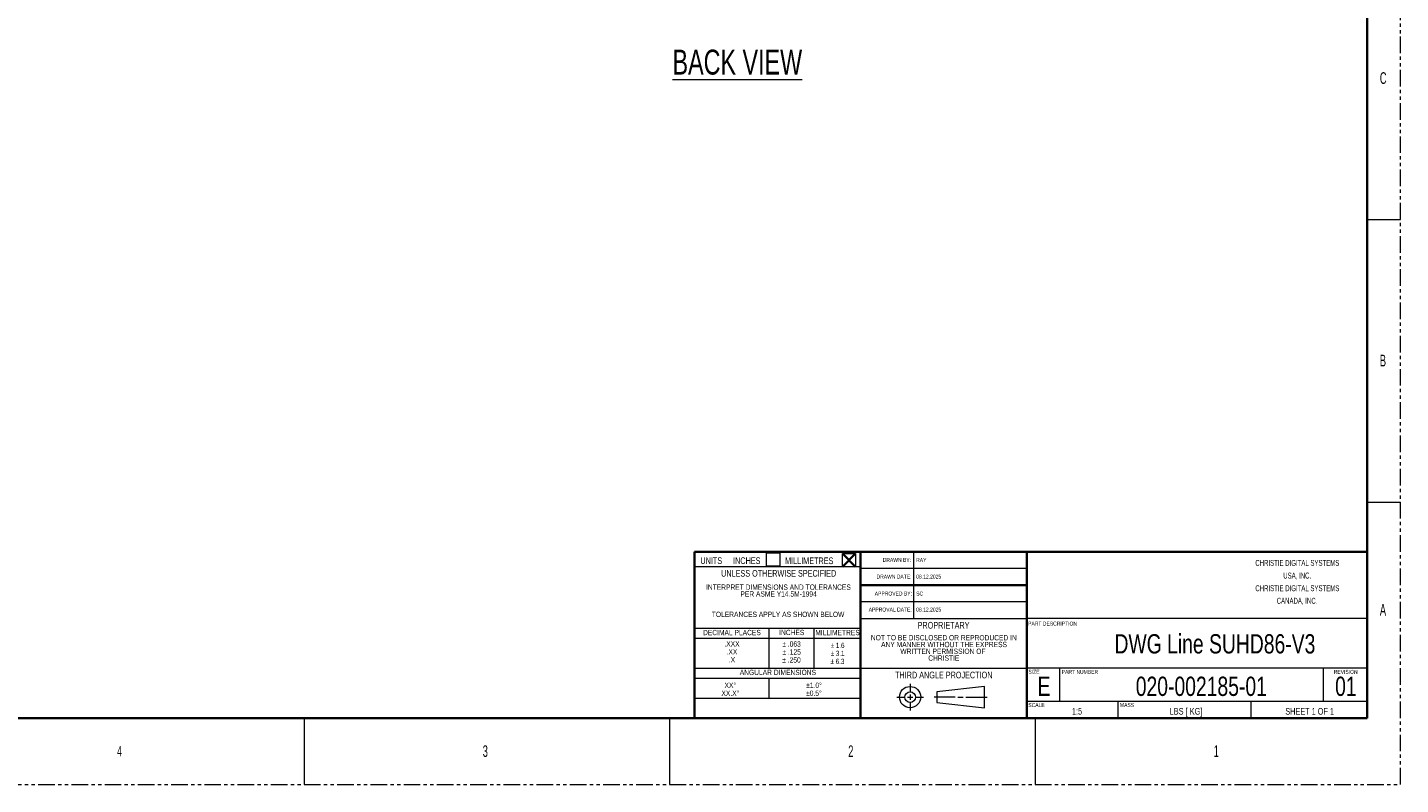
# Model space of a CAD drawing. Header units: millimetres. Extents: x 0 to 1118, y 0 to 864.
# Tile 60 of 256: x 593 to 1118, y 0 to 289. Entities that reach past the tile are written whole.
import ezdxf

# ---------------------------------------------------------------- set-up
doc = ezdxf.new("R2010")
doc.units = ezdxf.units.MM
doc.linetypes.add('PHANTOM', pattern=[12.7, 6.35, -1.27, 1.27, -1.27, 1.27, -1.27])
doc.styles.add('SLDTEXTSTYLE0', font='TXT', dxfattribs={"width": 0.7})
doc.styles.add('SLDTEXTSTYLE3', font='TXT', dxfattribs={"width": 0.6})
doc.styles.add('SLDTEXTSTYLE4', font='TXT', dxfattribs={"width": 0.605})
doc.styles.add('SLDTEXTSTYLE5', font='TXT', dxfattribs={"width": 0.75})
doc.styles.add('SLDTEXTSTYLE6', font='TXT', dxfattribs={"width": 0.694444})
doc.styles.add('SLDTEXTSTYLE7', font='TXT', dxfattribs={"width": 0.6875})

# ---------------------------------------------------------------- blocks, each defined once
blk = doc.blocks.new('SW_NOTE_0_2')
at = {"color": 0, "linetype": 'Continuous', "lineweight": 0, "char_height": 2.286, "attachment_point": 2, "style": 'SLDTEXTSTYLE4'}
for s, insert in [('CHRISTIE DIGITAL SYSTEMS', (21.65, 2.95)), ('USA, INC.', (21.61, -1.88)), ('CHRISTIE DIGITAL SYSTEMS', (21.65, -6.71)), ('CANADA, INC.', (21.54, -11.53))]:
    blk.add_mtext(s, dxfattribs=dict(at, insert=insert))
blk = doc.blocks.new('SW_NOTE_0_3')
at = {"color": 0, "linetype": 'Continuous', "lineweight": 0, "char_height": 2.032, "attachment_point": 2, "style": 'SLDTEXTSTYLE5'}
for s, insert in [('NOT TO BE DISCLOSED OR REPRODUCED IN', (26.92, 2.62)), ('ANY MANNER WITHOUT THE EXPRESS', (27.01, 0.02)), ('WRITTEN PERMISSION OF', (26.57, -2.57)), ('CHRISTIE', (26.91, -5.17))]:
    blk.add_mtext(s, dxfattribs=dict(at, insert=insert))
blk = doc.blocks.new('SW_NOTE_0_4')
at = {"color": 0, "linetype": 'Continuous', "lineweight": 0, "char_height": 2.032, "attachment_point": 2, "style": 'SLDTEXTSTYLE5'}
for s, insert in [('.XXX', (3.14, 2.62)), ('.XX', (3.14, -0.43)), ('.X', (3.13, -3.48))]:
    blk.add_mtext(s, dxfattribs=dict(at, insert=insert))
blk = doc.blocks.new('SW_NOTE_0_5')
at = {"color": 0, "linetype": 'Continuous', "lineweight": 0, "char_height": 2.032, "attachment_point": 2, "style": 'SLDTEXTSTYLE5'}
for s, insert in [('± .063', (3.78, 2.62)), ('± .250', (3.77, -3.48)), ('± .125', (3.81, -0.43))]:
    blk.add_mtext(s, dxfattribs=dict(at, insert=insert))
blk = doc.blocks.new('SW_NOTE_0_6')
at = {"color": 0, "linetype": 'Continuous', "lineweight": 0, "char_height": 2.032, "attachment_point": 2, "style": 'SLDTEXTSTYLE0'}
for s, insert in [('± 1.6', (3.02, 2.62)), ('± 6.3', (2.98, -3.48)), ('± 3.1', (3.01, -0.43))]:
    blk.add_mtext(s, dxfattribs=dict(at, insert=insert))
blk = doc.blocks.new('SW_NOTE_0_7')
at = {"color": 0, "linetype": 'Continuous', "lineweight": 0, "char_height": 2.032, "attachment_point": 2, "style": 'SLDTEXTSTYLE5'}
for s, insert in [('XX°', (2.38, 2.62)), ('XX.X°', (2.41, -0.43))]:
    blk.add_mtext(s, dxfattribs=dict(at, insert=insert))
blk = doc.blocks.new('SW_NOTE_0_8')
at = {"color": 0, "linetype": 'Continuous', "lineweight": 0, "char_height": 2.032, "attachment_point": 2, "style": 'SLDTEXTSTYLE5'}
for s, insert in [('±1.0°', (3.18, 2.62)), ('±0.5°', (3.14, -0.43))]:
    blk.add_mtext(s, dxfattribs=dict(at, insert=insert))
blk = doc.blocks.new('SW_NOTE_0_9')
at = {"color": 0, "linetype": 'Continuous', "lineweight": 0, "char_height": 2.032, "attachment_point": 2, "style": 'SLDTEXTSTYLE5'}
for s, insert in [('INTERPRET DIMENSIONS AND TOLERANCES', (26.42, 2.62)), ('PER ASME Y14.5M-1994', (26.48, 0.02)), ('TOLERANCES APPLY AS SHOWN BELOW', (26.29, -7.77))]:
    blk.add_mtext(s, dxfattribs=dict(at, insert=insert))

msp = doc.modelspace()

# ---------------------------------------------------------------- linework, layer by layer
at = {"color": 7, "linetype": 'PHANTOM', "lineweight": 18}
for p, q in [((1117.6, 0), (1117.6, 863.6)), ((0, 0), (1117.6, 0))]:
    msp.add_line(p, q, dxfattribs=at)
at = {"color": 7, "linetype": 'Continuous', "lineweight": 35}
for p, q in [((1104.9, 838.2), (1104.9, 25.4)), ((911.225, 88.9), (847.725, 88.9)), ((847.725, 25.4), (847.725, 88.9)), ((904.2573, 88.265), (909.3373, 83.185)), ((909.3373, 88.265), (904.2573, 83.185)), ((974.725, 88.9), (911.225, 88.9)), ((911.225, 25.4), (911.225, 88.9)), ((1104.9, 88.9), (974.725, 88.9)), ((974.725, 25.4), (974.725, 88.9)), ((911.225, 76.2), (974.725, 76.2)), ((12.7, 25.4), (1104.9, 25.4))]:
    msp.add_line(p, q, dxfattribs=at)
at = {"color": 7, "linetype": 'Continuous', "lineweight": 18}
for p, q in [((1104.9, 215.9), (1117.6, 215.9)), ((1104.9, 107.95), (1117.6, 107.95)), ((847.725, 25.4), (847.725, 88.9)), ((875.2135, 88.4857), (880.2935, 88.4857)), ((875.2135, 83.4057), (875.2135, 88.4857)), ((880.2935, 88.4857), (880.2935, 83.4057)), ((904.2573, 88.265), (909.3373, 88.265)), ((904.2573, 83.185), (904.2573, 88.265)), ((909.3373, 88.265), (909.3373, 83.185)), ((911.225, 25.4), (911.225, 88.9)), ((931.545, 63.5), (931.545, 88.9)), ((974.725, 25.4), (974.725, 88.9)), ((1104.9, 25.4), (1104.9, 88.9)), ((911.225, 83.185), (847.725, 83.185)), ((880.2935, 83.4057), (875.2135, 83.4057)), ((909.3373, 83.185), (904.2573, 83.185)), ((974.725, 82.55), (911.225, 82.55)), ((974.725, 76.2), (911.225, 76.2)), ((974.725, 69.85), (911.225, 69.85)), ((974.725, 69.85), (911.225, 69.85)), ((911.225, 63.5), (974.725, 63.5)), ((1104.9, 63.5), (974.725, 63.5)), ((847.725, 59.69), (911.225, 59.69)), ((876.3, 44.45), (876.3, 59.69)), ((893.445, 44.45), (893.445, 59.69)), ((847.725, 55.88), (911.225, 55.88)), ((847.725, 44.45), (911.225, 44.45)), ((911.225, 44.45), (974.725, 44.45)), ((1104.9, 44.45), (974.725, 44.45)), ((987.425, 31.75), (987.425, 44.45)), ((1088.2, 31.75), (1088.2, 44.45)), ((847.725, 40.64), (911.225, 40.64)), ((876.3, 33.02), (876.3, 40.64)), ((930.1603, 38.481), (930.1603, 35.433)), ((958.6083, 37.465), (940.3203, 35.433)), ((958.6083, 29.337), (958.6083, 37.465)), ((847.725, 33.02), (911.225, 33.02)), ((925.0803, 33.401), (928.1283, 33.401)), ((929.1443, 33.401), (931.1763, 33.401)), ((930.1603, 34.417), (930.1603, 32.385)), ((932.1923, 33.401), (935.2403, 33.401)), ((947.4323, 33.401), (939.3043, 33.401)), ((940.3203, 35.433), (940.3203, 31.369)), ((948.4483, 33.401), (950.4803, 33.401)), ((951.4963, 33.401), (959.6243, 33.401)), ((1104.9, 31.75), (974.725, 31.75)), ((1009.65, 25.4), (1009.65, 31.75)), ((1060.45, 25.4), (1060.45, 31.75)), ((930.1603, 31.369), (930.1603, 28.321)), ((940.3203, 31.369), (958.6083, 29.337)), ((698.5, 25.4), (698.5, 0)), ((784.225, 25.4), (847.725, 25.4)), ((838.2, 25.4), (838.2, 0)), ((911.225, 25.4), (847.725, 25.4)), ((974.725, 25.4), (911.225, 25.4)), ((1104.9, 25.4), (974.725, 25.4)), ((977.9, 25.4), (977.9, 0))]:
    msp.add_line(p, q, dxfattribs=at)
for radius in [4.064, 2.032]:
    msp.add_circle((930.1603, 33.401), radius, dxfattribs=at)

# ---------------------------------------------------------------- block references
at = {"color": 7, "linetype": 'Continuous', "lineweight": 0}
for name, p in [('SW_NOTE_0_2', (1056.4945, 82.8691)), ('SW_NOTE_0_9', (853.3965, 73.8118)), ('SW_NOTE_0_4', (858.9323, 52.1485)), ('SW_NOTE_0_5', (881.0539, 52.1002)), ('SW_NOTE_0_6', (899.4208, 51.5554)), ('SW_NOTE_0_3', (916.1144, 54.5001)), ('SW_NOTE_0_7', (859.0402, 36.3332)), ('SW_NOTE_0_8', (890.2319, 36.3365))]:
    msp.add_blockref(name, p, dxfattribs=at)

# ---------------------------------------------------------------- texts
for s, insert, char_height, attachment_point, style in [('\\LBACK VIEW', (839.342, 280.7914), 9.525, 1, 'SLDTEXTSTYLE0'), ('C', (1109.6943, 272.1477), 4.445, 1, 'SLDTEXTSTYLE3'), ('B', (1109.6943, 164.1977), 4.445, 1, 'SLDTEXTSTYLE3'), ('UNITS', (850.0064, 86.8043), 2.54, 1, 'SLDTEXTSTYLE5'), ('INCHES', (862.4901, 86.8043), 2.54, 1, 'SLDTEXTSTYLE5'), ('MILLIMETRES', (882.368, 86.7563), 2.54, 1, 'SLDTEXTSTYLE5'), ('DRAWN BY:', (919.6877, 86.5791), 1.524, 1, 'SLDTEXTSTYLE5'), ('RAY', (932.4679, 86.5791), 1.524, 1, 'SLDTEXTSTYLE5'), ('UNLESS OTHERWISE SPECIFIED', (879.915, 81.9627), 2.54, 2, 'SLDTEXTSTYLE5'), ('DRAWN DATE:', (917.3266, 80.2091), 1.524, 1, 'SLDTEXTSTYLE5'), ('08.12.2025', (932.4679, 80.2091), 1.524, 1, 'SLDTEXTSTYLE5'), ('APPROVED BY:', (916.6408, 73.7269), 1.524, 1, 'SLDTEXTSTYLE5'), ('SC', (932.4679, 73.7269), 1.524, 1, 'SLDTEXTSTYLE5'), ('A', (1109.6943, 68.9477), 4.445, 1, 'SLDTEXTSTYLE3'), ('APPROVAL DATE:', (914.3352, 67.6116), 1.524, 1, 'SLDTEXTSTYLE5'), ('08.12.2025', (932.4679, 67.6116), 1.524, 1, 'SLDTEXTSTYLE5'), ('DECIMAL PLACES', (862.0489, 59.0967), 2.032, 2, 'SLDTEXTSTYLE5'), ('INCHES', (884.9156, 59.1253), 2.032, 2, 'SLDTEXTSTYLE5'), ('MILLIMETRES', (902.4116, 59.0917), 2.032, 2, 'SLDTEXTSTYLE5'), ('PROPRIETARY', (942.9454, 62.1277), 2.54, 2, 'SLDTEXTSTYLE5'), ('PART DESCRIPTION', (975.2586, 62.2492), 1.524, 1, 'SLDTEXTSTYLE5'), ('DWG Line SUHD86-V3', (1046.6577, 57.4418), 7.366, 2, 'SLDTEXTSTYLE5'), ('ANGULAR DIMENSIONS', (879.6107, 43.8638), 2.032, 2, 'SLDTEXTSTYLE5'), ('THIRD ANGLE PROJECTION', (943.0173, 43.1159), 2.54, 2, 'SLDTEXTSTYLE5'), ('SIZE', (975.3653, 43.8363), 1.524, 1, 'SLDTEXTSTYLE5'), ('PART NUMBER', (988.1029, 43.8158), 1.524, 1, 'SLDTEXTSTYLE5'), ('REVISION', (1092.0657, 43.8158), 1.524, 1, 'SLDTEXTSTYLE5'), ('E', (981.3298, 41.2159), 7.366, 2, 'SLDTEXTSTYLE5'), ('020-002185-01', (1041.4545, 41.2159), 7.366, 2, 'SLDTEXTSTYLE5'), ('01', (1096.7051, 41.2159), 7.366, 2, 'SLDTEXTSTYLE5'), ('SCALE', (975.3369, 31.1296), 1.524, 1, 'SLDTEXTSTYLE5'), ('1:5', (993.9511, 29.2719), 2.54, 2, 'SLDTEXTSTYLE5'), ('MASS', (1010.3403, 31.1337), 1.524, 1, 'SLDTEXTSTYLE5'), ('LBS [ KG]', (1035.6107, 29.2637), 2.54, 2, 'SLDTEXTSTYLE6'), ('SHEET 1 OF 1', (1082.8617, 29.2371), 2.54, 2, 'SLDTEXTSTYLE7'), ('4', (627.0625, 14.7292), 3.9688, 1, 'SLDTEXTSTYLE3'), ('3', (766.7942, 14.9727), 4.445, 1, 'SLDTEXTSTYLE3'), ('2', (906.4942, 14.9727), 4.445, 1, 'SLDTEXTSTYLE3'), ('1', (1046.1943, 14.9727), 4.445, 1, 'SLDTEXTSTYLE3')]:
    msp.add_mtext(s, dxfattribs=dict(at, insert=insert, char_height=char_height, attachment_point=attachment_point, style=style))

doc.saveas('drawing.dxf')
